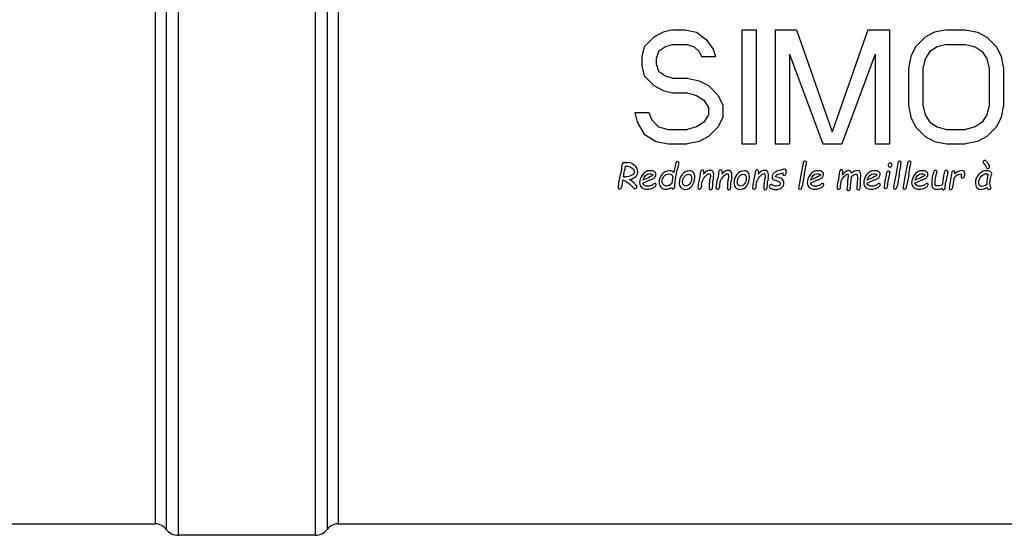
# Model space of a CAD drawing. Header units: millimetres. Extents: x 0 to 297, y 0 to 210.
# Tile 253 of 256: x 138 to 151, y 149 to 156. Entities that reach past the tile are written whole.
import ezdxf

# ---------------------------------------------------------------- set-up
doc = ezdxf.new("R2010")
doc.units = ezdxf.units.MM
doc.header["$LTSCALE"] = 16.335
doc.layers.add('08_SURFACES', color=7, linetype='CONTINUOUS')
doc.layers.add('AXES_REF', color=7, linetype='CONTINUOUS')

msp = doc.modelspace()

# ---------------------------------------------------------------- linework, layer by layer
at = {"layer": '08_SURFACES', "color": 7, "linetype": 'Continuous'}
for p, q in [((146.471, 155.552), (146.346, 155.488)), ((146.596, 155.584), (146.471, 155.552)), ((146.596, 155.584), (146.752, 155.584)), ((146.752, 155.584), (146.908, 155.552)), ((146.908, 155.552), (147.033, 155.456)), ((147.502, 155.584), (147.502, 154.084)), ((147.502, 155.584), (147.69, 155.584)), ((147.69, 155.584), (147.69, 154.084)), ((147.94, 155.584), (147.94, 154.084)), ((147.94, 155.584), (148.221, 155.584)), ((148.221, 155.584), (148.69, 154.244)), ((149.158, 155.584), (148.69, 154.244)), ((149.158, 155.584), (149.44, 155.584)), ((149.44, 155.584), (149.44, 154.084)), ((150.033, 155.552), (149.908, 155.488)), ((150.19, 155.584), (150.033, 155.552)), ((150.19, 155.584), (150.44, 155.584)), ((150.44, 155.584), (150.596, 155.552)), ((150.596, 155.552), (150.721, 155.488)), ((146.346, 155.488), (146.221, 155.361)), ((147.033, 155.456), (147.127, 155.329)), ((149.908, 155.488), (149.783, 155.361)), ((150.721, 155.488), (150.846, 155.361)), ((146.221, 155.361), (146.19, 155.233)), ((146.408, 155.297), (146.377, 155.201)), ((146.502, 155.361), (146.408, 155.297)), ((146.596, 155.392), (146.502, 155.361)), ((146.596, 155.392), (146.783, 155.392)), ((146.783, 155.392), (146.877, 155.361)), ((146.877, 155.361), (146.94, 155.297)), ((146.94, 155.297), (146.971, 155.233)), ((147.127, 155.329), (147.158, 155.233)), ((149.783, 155.361), (149.721, 155.233)), ((149.971, 155.297), (149.908, 155.201)), ((150.065, 155.361), (149.971, 155.297)), ((150.19, 155.392), (150.065, 155.361)), ((150.19, 155.392), (150.44, 155.392)), ((150.44, 155.392), (150.565, 155.361)), ((150.565, 155.361), (150.658, 155.297)), ((150.658, 155.297), (150.721, 155.201)), ((150.846, 155.361), (150.908, 155.233)), ((146.19, 155.233), (146.19, 155.105)), ((146.377, 155.201), (146.377, 155.137)), ((146.971, 155.233), (147.158, 155.233)), ((148.127, 155.265), (148.127, 154.084)), ((148.127, 155.265), (148.565, 154.084)), ((149.252, 155.265), (148.815, 154.084)), ((149.252, 155.265), (149.252, 154.084)), ((149.721, 155.233), (149.69, 155.073)), ((149.908, 155.201), (149.877, 155.073)), ((150.721, 155.201), (150.752, 155.073)), ((150.908, 155.233), (150.94, 155.073)), ((146.19, 155.105), (146.221, 154.978)), ((146.377, 155.137), (146.408, 155.041)), ((146.408, 155.041), (146.502, 154.978)), ((149.69, 155.073), (149.69, 154.595)), ((149.877, 155.073), (149.877, 154.595)), ((150.752, 155.073), (150.752, 154.595)), ((150.94, 155.073), (150.94, 154.595)), ((146.221, 154.978), (146.346, 154.85)), ((146.502, 154.978), (146.596, 154.946)), ((146.596, 154.946), (146.783, 154.946)), ((146.783, 154.946), (146.94, 154.914)), ((146.94, 154.914), (147.065, 154.85)), ((146.346, 154.85), (146.471, 154.786)), ((146.471, 154.786), (146.596, 154.754)), ((146.596, 154.754), (146.783, 154.754)), ((146.783, 154.754), (146.908, 154.722)), ((147.065, 154.85), (147.19, 154.722)), ((146.908, 154.722), (147.002, 154.658)), ((147.002, 154.658), (147.065, 154.563)), ((147.19, 154.722), (147.252, 154.595)), ((146.096, 154.499), (146.127, 154.371)), ((146.096, 154.499), (146.283, 154.499)), ((146.283, 154.499), (146.315, 154.403)), ((147.065, 154.563), (147.065, 154.467)), ((147.252, 154.595), (147.252, 154.435)), ((149.69, 154.595), (149.721, 154.435)), ((149.877, 154.595), (149.908, 154.467)), ((150.752, 154.595), (150.721, 154.467)), ((150.94, 154.595), (150.908, 154.435)), ((146.127, 154.371), (146.221, 154.212)), ((146.315, 154.403), (146.408, 154.307)), ((147.002, 154.371), (146.908, 154.307)), ((147.065, 154.467), (147.002, 154.371)), ((147.252, 154.435), (147.19, 154.307)), ((149.721, 154.435), (149.783, 154.307)), ((149.908, 154.467), (149.971, 154.371)), ((149.971, 154.371), (150.065, 154.307)), ((150.658, 154.371), (150.565, 154.307)), ((150.721, 154.467), (150.658, 154.371)), ((150.908, 154.435), (150.846, 154.307)), ((146.408, 154.307), (146.533, 154.275)), ((146.533, 154.275), (146.783, 154.275)), ((146.908, 154.307), (146.783, 154.275)), ((147.19, 154.307), (147.065, 154.18)), ((149.783, 154.307), (149.908, 154.18)), ((150.065, 154.307), (150.19, 154.275)), ((150.19, 154.275), (150.44, 154.275)), ((150.565, 154.307), (150.44, 154.275)), ((150.846, 154.307), (150.721, 154.18)), ((146.221, 154.212), (146.377, 154.116)), ((146.377, 154.116), (146.533, 154.084)), ((146.94, 154.116), (146.783, 154.084)), ((147.065, 154.18), (146.94, 154.116)), ((149.908, 154.18), (150.033, 154.116)), ((150.033, 154.116), (150.19, 154.084)), ((150.596, 154.116), (150.44, 154.084)), ((150.721, 154.18), (150.596, 154.116)), ((146.533, 154.084), (146.783, 154.084)), ((147.502, 154.084), (147.69, 154.084)), ((147.94, 154.084), (148.127, 154.084)), ((148.565, 154.084), (148.815, 154.084)), ((149.252, 154.084), (149.44, 154.084)), ((150.19, 154.084), (150.44, 154.084)), ((145.962, 153.842), (146.016, 153.838)), ((145.97, 153.794), (145.966, 153.751)), ((145.97, 153.794), (146.002, 153.791)), ((146.959, 153.718), (146.957, 153.7)), ((147.198, 153.718), (147.196, 153.7)), ((147.678, 153.718), (147.676, 153.7)), ((148.083, 153.736), (148.082, 153.72)), ((148.082, 153.72), (148.083, 153.704)), ((148.306, 153.833), (148.279, 153.674)), ((149.552, 153.833), (149.524, 153.674)), ((149.677, 153.833), (149.649, 153.674)), ((150.699, 153.803), (150.717, 153.77)), ((145.935, 153.613), (145.929, 153.558)), ((145.955, 153.696), (145.943, 153.651)), ((145.943, 153.651), (145.962, 153.651)), ((146.291, 153.607), (146.199, 153.566)), ((146.275, 153.64), (146.202, 153.607)), ((146.587, 153.602), (146.582, 153.563)), ((146.597, 153.654), (146.587, 153.602)), ((147.003, 153.714), (146.999, 153.688)), ((147.13, 153.644), (147.123, 153.601)), ((147.242, 153.714), (147.239, 153.688)), ((147.369, 153.644), (147.362, 153.601)), ((147.722, 153.714), (147.718, 153.688)), ((147.849, 153.644), (147.842, 153.601)), ((147.952, 153.602), (147.974, 153.597)), ((148.279, 153.674), (148.254, 153.546)), ((148.323, 153.674), (148.295, 153.528)), ((148.492, 153.607), (148.4, 153.566)), ((148.476, 153.64), (148.403, 153.607)), ((148.829, 153.638), (148.816, 153.623)), ((148.823, 153.696), (148.82, 153.672)), ((148.824, 153.702), (148.823, 153.696)), ((148.861, 153.667), (148.829, 153.638)), ((148.934, 153.612), (148.931, 153.552)), ((149.02, 153.638), (149.017, 153.569)), ((149.234, 153.607), (149.142, 153.566)), ((149.218, 153.64), (149.145, 153.607)), ((149.524, 153.674), (149.5, 153.546)), ((149.568, 153.674), (149.541, 153.528)), ((149.649, 153.674), (149.625, 153.546)), ((149.693, 153.674), (149.666, 153.528)), ((149.862, 153.607), (149.771, 153.566)), ((149.847, 153.64), (149.774, 153.607)), ((150.146, 153.632), (150.133, 153.543)), ((150.189, 153.629), (150.182, 153.581)), ((150.207, 153.714), (150.189, 153.629)), ((150.251, 153.663), (150.226, 153.507)), ((150.287, 153.629), (150.268, 153.507)), ((150.383, 153.664), (150.382, 153.652)), ((150.386, 153.692), (150.384, 153.673)), ((150.427, 153.679), (150.425, 153.664)), ((145.885, 153.567), (145.878, 153.51)), ((145.929, 153.558), (145.923, 153.514)), ((146.927, 153.542), (146.924, 153.506)), ((146.971, 153.542), (146.969, 153.514)), ((146.977, 153.573), (146.98, 153.585)), ((147.074, 153.553), (147.073, 153.504)), ((147.167, 153.542), (147.163, 153.506)), ((147.21, 153.542), (147.208, 153.514)), ((147.216, 153.573), (147.219, 153.585)), ((147.314, 153.553), (147.312, 153.504)), ((147.646, 153.542), (147.643, 153.506)), ((147.69, 153.542), (147.688, 153.514)), ((147.695, 153.573), (147.699, 153.585)), ((147.793, 153.553), (147.792, 153.504)), ((148.884, 153.508), (148.882, 153.489)), ((149.38, 153.584), (149.371, 153.515)), ((150.771, 153.509), (150.771, 153.505))]:
    msp.add_line(p, q, dxfattribs=at)
for centre, radius, start, end in [((149.351, 153.584), 0.418, 170.3866, 176.1227), ((150.443, 153.525), 0.221, 127.1125, 130.7685), ((149.706, 153.501), 0.693, 174.3651, 180.0764)]:
    msp.add_arc(centre, radius, start, end, dxfattribs=at)
for points in [[(146.66, 153.854), (146.648, 153.854), (146.64, 153.848), (146.636, 153.835)], [(146.677, 153.839), (146.677, 153.849), (146.671, 153.854), (146.66, 153.854)], [(148.316, 153.854), (148.311, 153.851), (148.308, 153.844), (148.306, 153.833)], [(148.332, 153.858), (148.326, 153.858), (148.32, 153.857), (148.316, 153.854)], [(148.351, 153.842), (148.351, 153.853), (148.344, 153.858), (148.332, 153.858)], [(149.561, 153.854), (149.556, 153.851), (149.554, 153.844), (149.552, 153.833)], [(149.577, 153.858), (149.571, 153.858), (149.566, 153.857), (149.561, 153.854)], [(149.596, 153.842), (149.596, 153.853), (149.59, 153.858), (149.577, 153.858)], [(149.686, 153.854), (149.682, 153.851), (149.679, 153.844), (149.677, 153.833)], [(149.702, 153.858), (149.696, 153.858), (149.691, 153.857), (149.686, 153.854)], [(149.722, 153.842), (149.722, 153.853), (149.715, 153.858), (149.702, 153.858)], [(150.678, 153.861), (150.673, 153.857), (150.67, 153.851), (150.67, 153.845)], [(150.694, 153.868), (150.688, 153.868), (150.683, 153.866), (150.678, 153.861)], [(150.731, 153.834), (150.715, 153.857), (150.702, 153.868), (150.694, 153.868)], [(145.923, 153.775), (145.921, 153.747), (145.916, 153.715), (145.906, 153.68)], [(145.927, 153.814), (145.926, 153.807), (145.924, 153.794), (145.923, 153.775)], [(145.94, 153.834), (145.933, 153.828), (145.929, 153.821), (145.927, 153.814)], [(145.962, 153.842), (145.953, 153.842), (145.946, 153.839), (145.94, 153.834)], [(145.955, 153.696), (145.958, 153.709), (145.961, 153.72), (145.963, 153.729)], [(145.963, 153.729), (145.964, 153.739), (145.966, 153.746), (145.966, 153.751)], [(146.002, 153.791), (146.025, 153.789), (146.045, 153.78), (146.064, 153.764)], [(146.097, 153.8), (146.07, 153.823), (146.043, 153.836), (146.016, 153.838)], [(146.029, 153.613), (146.101, 153.635), (146.137, 153.671), (146.137, 153.722)], [(146.064, 153.764), (146.083, 153.748), (146.092, 153.731), (146.092, 153.714)], [(146.137, 153.722), (146.137, 153.751), (146.124, 153.777), (146.097, 153.8)], [(146.294, 153.732), (146.254, 153.732), (146.222, 153.714), (146.197, 153.679)], [(146.354, 153.719), (146.34, 153.727), (146.32, 153.732), (146.294, 153.732)], [(146.375, 153.681), (146.375, 153.698), (146.368, 153.71), (146.354, 153.719)], [(146.552, 153.731), (146.512, 153.731), (146.479, 153.716), (146.454, 153.684)], [(146.609, 153.708), (146.595, 153.724), (146.576, 153.731), (146.552, 153.731)], [(146.636, 153.835), (146.632, 153.821), (146.623, 153.779), (146.609, 153.708)], [(146.646, 153.696), (146.667, 153.781), (146.677, 153.829), (146.677, 153.839)], [(146.816, 153.73), (146.776, 153.73), (146.744, 153.714), (146.719, 153.682)], [(146.867, 153.707), (146.855, 153.722), (146.838, 153.73), (146.816, 153.73)], [(146.968, 153.736), (146.963, 153.731), (146.96, 153.725), (146.959, 153.718)], [(146.985, 153.743), (146.978, 153.743), (146.972, 153.74), (146.968, 153.736)], [(147.003, 153.714), (147.005, 153.733), (146.999, 153.743), (146.985, 153.743)], [(147.085, 153.737), (147.058, 153.737), (147.029, 153.721), (146.999, 153.688)], [(147.133, 153.677), (147.133, 153.717), (147.117, 153.737), (147.085, 153.737)], [(147.207, 153.736), (147.202, 153.731), (147.199, 153.725), (147.198, 153.718)], [(147.225, 153.743), (147.217, 153.743), (147.212, 153.74), (147.207, 153.736)], [(147.242, 153.714), (147.244, 153.733), (147.238, 153.743), (147.225, 153.743)], [(147.324, 153.737), (147.297, 153.737), (147.269, 153.721), (147.239, 153.688)], [(147.372, 153.677), (147.372, 153.717), (147.356, 153.737), (147.324, 153.737)], [(147.534, 153.73), (147.495, 153.73), (147.463, 153.714), (147.437, 153.682)], [(147.585, 153.707), (147.574, 153.722), (147.557, 153.73), (147.534, 153.73)], [(147.686, 153.736), (147.681, 153.731), (147.679, 153.725), (147.678, 153.718)], [(147.704, 153.743), (147.697, 153.743), (147.691, 153.74), (147.686, 153.736)], [(147.722, 153.714), (147.724, 153.733), (147.718, 153.743), (147.704, 153.743)], [(147.803, 153.737), (147.776, 153.737), (147.748, 153.721), (147.718, 153.688)], [(147.851, 153.677), (147.851, 153.717), (147.835, 153.737), (147.803, 153.737)], [(148, 153.736), (147.972, 153.728), (147.952, 153.721), (147.939, 153.713)], [(148.044, 153.75), (148.036, 153.746), (148.021, 153.741), (148, 153.736)], [(148.064, 153.754), (148.057, 153.754), (148.05, 153.752), (148.044, 153.75)], [(148.083, 153.736), (148.083, 153.748), (148.077, 153.754), (148.064, 153.754)], [(148.329, 153.712), (148.344, 153.792), (148.351, 153.835), (148.351, 153.842)], [(148.495, 153.732), (148.455, 153.732), (148.423, 153.714), (148.398, 153.679)], [(148.555, 153.719), (148.541, 153.727), (148.521, 153.732), (148.495, 153.732)], [(148.576, 153.681), (148.576, 153.698), (148.569, 153.71), (148.555, 153.719)], [(148.789, 153.731), (148.784, 153.721), (148.779, 153.697), (148.776, 153.66)], [(148.81, 153.747), (148.802, 153.747), (148.795, 153.741), (148.789, 153.731)], [(148.824, 153.74), (148.82, 153.744), (148.815, 153.747), (148.81, 153.747)], [(148.83, 153.725), (148.83, 153.731), (148.828, 153.736), (148.824, 153.74)], [(148.824, 153.702), (148.828, 153.715), (148.83, 153.723), (148.83, 153.725)], [(148.902, 153.735), (148.892, 153.735), (148.878, 153.728), (148.861, 153.715)], [(148.945, 153.7), (148.94, 153.723), (148.925, 153.735), (148.902, 153.735)], [(149.018, 153.733), (148.989, 153.733), (148.965, 153.722), (148.945, 153.7)], [(149.063, 153.681), (149.063, 153.715), (149.048, 153.733), (149.018, 153.733)], [(149.237, 153.732), (149.197, 153.732), (149.165, 153.714), (149.14, 153.679)], [(149.297, 153.719), (149.283, 153.727), (149.263, 153.732), (149.237, 153.732)], [(149.318, 153.681), (149.318, 153.698), (149.311, 153.71), (149.297, 153.719)], [(149.429, 153.727), (149.414, 153.727), (149.406, 153.72), (149.403, 153.705)], [(149.431, 153.824), (149.425, 153.818), (149.422, 153.811), (149.422, 153.803)], [(149.422, 153.803), (149.422, 153.797), (149.424, 153.792), (149.428, 153.788)], [(149.428, 153.788), (149.432, 153.783), (149.438, 153.781), (149.444, 153.781)], [(149.448, 153.71), (149.448, 153.722), (149.441, 153.727), (149.429, 153.727)], [(149.453, 153.833), (149.444, 153.833), (149.438, 153.83), (149.431, 153.824)], [(149.444, 153.781), (149.452, 153.781), (149.459, 153.784), (149.466, 153.791)], [(149.469, 153.827), (149.465, 153.831), (149.459, 153.833), (149.453, 153.833)], [(149.466, 153.791), (149.472, 153.797), (149.475, 153.804), (149.475, 153.812)], [(149.475, 153.812), (149.475, 153.817), (149.473, 153.822), (149.469, 153.827)], [(149.574, 153.712), (149.589, 153.792), (149.596, 153.835), (149.596, 153.842)], [(149.7, 153.712), (149.714, 153.792), (149.722, 153.835), (149.722, 153.842)], [(149.866, 153.732), (149.826, 153.732), (149.794, 153.714), (149.769, 153.679)], [(149.925, 153.719), (149.912, 153.727), (149.892, 153.732), (149.866, 153.732)], [(149.946, 153.681), (149.946, 153.698), (149.939, 153.71), (149.925, 153.719)], [(150.029, 153.731), (150.024, 153.727), (150.019, 153.713), (150.012, 153.688)], [(150.045, 153.737), (150.039, 153.737), (150.033, 153.735), (150.029, 153.731)], [(150.06, 153.732), (150.056, 153.735), (150.051, 153.737), (150.045, 153.737)], [(150.056, 153.682), (150.062, 153.702), (150.065, 153.715), (150.065, 153.72)], [(150.065, 153.72), (150.065, 153.725), (150.063, 153.729), (150.06, 153.732)], [(150.17, 153.729), (150.165, 153.724), (150.16, 153.708), (150.155, 153.682)], [(150.188, 153.736), (150.181, 153.736), (150.175, 153.733), (150.17, 153.729)], [(150.203, 153.729), (150.2, 153.733), (150.195, 153.736), (150.188, 153.736)], [(150.207, 153.714), (150.208, 153.72), (150.207, 153.725), (150.203, 153.729)], [(150.265, 153.723), (150.261, 153.719), (150.256, 153.698), (150.251, 153.663)], [(150.282, 153.73), (150.274, 153.73), (150.269, 153.727), (150.265, 153.723)], [(150.3, 153.705), (150.3, 153.721), (150.294, 153.73), (150.282, 153.73)], [(150.4, 153.734), (150.369, 153.734), (150.339, 153.723), (150.31, 153.702)], [(150.429, 153.699), (150.429, 153.723), (150.419, 153.734), (150.4, 153.734)], [(150.718, 153.732), (150.681, 153.732), (150.646, 153.717), (150.615, 153.686)], [(150.67, 153.845), (150.67, 153.84), (150.672, 153.835), (150.676, 153.832)], [(150.676, 153.832), (150.686, 153.823), (150.694, 153.814), (150.699, 153.803)], [(150.717, 153.77), (150.72, 153.764), (150.725, 153.761), (150.731, 153.761)], [(150.762, 153.721), (150.747, 153.728), (150.732, 153.732), (150.718, 153.732)], [(150.756, 153.783), (150.756, 153.794), (150.748, 153.81), (150.731, 153.834)], [(150.731, 153.761), (150.737, 153.761), (150.743, 153.763), (150.748, 153.768)], [(150.748, 153.768), (150.753, 153.773), (150.756, 153.778), (150.756, 153.783)], [(150.786, 153.695), (150.786, 153.705), (150.778, 153.713), (150.762, 153.721)], [(145.906, 153.68), (145.897, 153.647), (145.89, 153.609), (145.885, 153.567)], [(145.935, 153.613), (145.984, 153.598), (146.034, 153.562), (146.083, 153.504)], [(146.06, 153.672), (146.038, 153.658), (146.006, 153.651), (145.962, 153.651)], [(146.095, 153.565), (146.076, 153.583), (146.054, 153.599), (146.029, 153.613)], [(146.092, 153.714), (146.092, 153.699), (146.081, 153.685), (146.06, 153.672)], [(146.197, 153.679), (146.172, 153.644), (146.16, 153.608), (146.16, 153.572)], [(146.202, 153.607), (146.222, 153.663), (146.251, 153.692), (146.288, 153.692)], [(146.338, 153.674), (146.327, 153.665), (146.306, 153.654), (146.275, 153.64)], [(146.288, 153.692), (146.31, 153.692), (146.327, 153.686), (146.338, 153.674)], [(146.291, 153.607), (146.308, 153.614), (146.321, 153.62), (146.332, 153.625)], [(146.332, 153.625), (146.342, 153.631), (146.352, 153.638), (146.361, 153.647)], [(146.361, 153.647), (146.37, 153.657), (146.375, 153.668), (146.375, 153.681)], [(146.454, 153.684), (146.428, 153.653), (146.416, 153.618), (146.416, 153.579)], [(146.456, 153.589), (146.456, 153.612), (146.463, 153.635), (146.477, 153.657)], [(146.472, 153.548), (146.462, 153.56), (146.456, 153.574), (146.456, 153.589)], [(146.477, 153.657), (146.491, 153.679), (146.514, 153.69), (146.546, 153.69)], [(146.546, 153.69), (146.572, 153.69), (146.589, 153.678), (146.597, 153.654)], [(146.622, 153.515), (146.622, 153.537), (146.624, 153.564), (146.628, 153.598)], [(146.628, 153.598), (146.633, 153.632), (146.639, 153.665), (146.646, 153.696)], [(146.719, 153.682), (146.693, 153.65), (146.68, 153.615), (146.68, 153.575)], [(146.724, 153.581), (146.724, 153.604), (146.732, 153.627), (146.747, 153.651)], [(146.747, 153.651), (146.761, 153.673), (146.781, 153.685), (146.804, 153.685)], [(146.804, 153.685), (146.83, 153.685), (146.842, 153.669), (146.842, 153.637)], [(146.842, 153.637), (146.842, 153.602), (146.835, 153.576), (146.82, 153.558)], [(146.849, 153.533), (146.873, 153.565), (146.885, 153.602), (146.885, 153.644)], [(146.885, 153.644), (146.885, 153.67), (146.879, 153.691), (146.867, 153.707)], [(146.941, 153.615), (146.933, 153.581), (146.929, 153.557), (146.927, 153.542)], [(146.957, 153.7), (146.955, 153.677), (146.95, 153.649), (146.941, 153.615)], [(146.98, 153.585), (146.984, 153.605), (146.997, 153.628), (147.017, 153.654)], [(147.017, 153.654), (147.037, 153.679), (147.058, 153.692), (147.077, 153.692)], [(147.08, 153.603), (147.076, 153.583), (147.075, 153.566), (147.074, 153.553)], [(147.077, 153.692), (147.086, 153.692), (147.09, 153.684), (147.09, 153.668)], [(147.088, 153.644), (147.086, 153.637), (147.083, 153.623), (147.08, 153.603)], [(147.09, 153.668), (147.09, 153.661), (147.089, 153.653), (147.088, 153.644)], [(147.12, 153.553), (147.12, 153.573), (147.121, 153.59), (147.123, 153.601)], [(147.13, 153.644), (147.132, 153.657), (147.133, 153.668), (147.133, 153.677)], [(147.18, 153.615), (147.172, 153.581), (147.168, 153.557), (147.167, 153.542)], [(147.196, 153.7), (147.194, 153.677), (147.189, 153.649), (147.18, 153.615)], [(147.219, 153.585), (147.224, 153.605), (147.236, 153.628), (147.256, 153.654)], [(147.256, 153.654), (147.277, 153.679), (147.297, 153.692), (147.316, 153.692)], [(147.319, 153.603), (147.316, 153.583), (147.314, 153.566), (147.314, 153.553)], [(147.316, 153.692), (147.325, 153.692), (147.329, 153.684), (147.329, 153.668)], [(147.327, 153.644), (147.325, 153.637), (147.322, 153.623), (147.319, 153.603)], [(147.329, 153.668), (147.329, 153.661), (147.328, 153.653), (147.327, 153.644)], [(147.359, 153.553), (147.359, 153.573), (147.36, 153.59), (147.362, 153.601)], [(147.369, 153.644), (147.371, 153.657), (147.372, 153.668), (147.372, 153.677)], [(147.437, 153.682), (147.412, 153.65), (147.399, 153.615), (147.399, 153.575)], [(147.443, 153.581), (147.443, 153.604), (147.45, 153.627), (147.465, 153.651)], [(147.465, 153.651), (147.48, 153.673), (147.499, 153.685), (147.522, 153.685)], [(147.522, 153.685), (147.548, 153.685), (147.561, 153.669), (147.561, 153.637)], [(147.561, 153.637), (147.561, 153.602), (147.553, 153.576), (147.538, 153.558)], [(147.567, 153.533), (147.591, 153.565), (147.603, 153.602), (147.603, 153.644)], [(147.603, 153.644), (147.603, 153.67), (147.597, 153.691), (147.585, 153.707)], [(147.66, 153.615), (147.652, 153.581), (147.647, 153.557), (147.646, 153.542)], [(147.676, 153.7), (147.674, 153.677), (147.668, 153.649), (147.66, 153.615)], [(147.699, 153.585), (147.703, 153.605), (147.715, 153.628), (147.736, 153.654)], [(147.736, 153.654), (147.756, 153.679), (147.776, 153.692), (147.796, 153.692)], [(147.798, 153.603), (147.795, 153.583), (147.794, 153.566), (147.793, 153.553)], [(147.796, 153.692), (147.804, 153.692), (147.809, 153.684), (147.809, 153.668)], [(147.807, 153.644), (147.804, 153.637), (147.802, 153.623), (147.798, 153.603)], [(147.809, 153.668), (147.809, 153.661), (147.808, 153.653), (147.807, 153.644)], [(147.838, 153.553), (147.838, 153.573), (147.84, 153.59), (147.842, 153.601)], [(147.849, 153.644), (147.85, 153.657), (147.851, 153.668), (147.851, 153.677)], [(147.91, 153.684), (147.903, 153.671), (147.899, 153.658), (147.899, 153.645)], [(147.899, 153.645), (147.899, 153.636), (147.902, 153.628), (147.908, 153.621)], [(147.908, 153.621), (147.914, 153.613), (147.928, 153.607), (147.952, 153.602)], [(147.939, 153.713), (147.927, 153.706), (147.917, 153.696), (147.91, 153.684)], [(147.943, 153.652), (147.945, 153.661), (147.951, 153.669), (147.961, 153.676)], [(147.956, 153.649), (147.951, 153.65), (147.947, 153.651), (147.943, 153.652)], [(148.031, 153.621), (148.016, 153.633), (147.99, 153.643), (147.956, 153.649)], [(147.961, 153.676), (147.972, 153.683), (147.99, 153.69), (148.017, 153.697)], [(147.974, 153.597), (147.998, 153.59), (148.01, 153.579), (148.01, 153.562)], [(148.017, 153.697), (148.026, 153.699), (148.033, 153.701), (148.039, 153.703)], [(148.055, 153.57), (148.055, 153.591), (148.047, 153.608), (148.031, 153.621)], [(148.039, 153.703), (148.039, 153.69), (148.04, 153.681), (148.042, 153.677)], [(148.042, 153.677), (148.044, 153.673), (148.049, 153.671), (148.057, 153.671)], [(148.057, 153.671), (148.063, 153.671), (148.068, 153.673), (148.074, 153.677)], [(148.074, 153.677), (148.08, 153.682), (148.083, 153.691), (148.083, 153.704)], [(148.323, 153.674), (148.324, 153.686), (148.326, 153.699), (148.329, 153.712)], [(148.398, 153.679), (148.373, 153.644), (148.361, 153.608), (148.361, 153.572)], [(148.403, 153.607), (148.423, 153.663), (148.452, 153.692), (148.489, 153.692)], [(148.539, 153.674), (148.528, 153.665), (148.507, 153.654), (148.476, 153.64)], [(148.489, 153.692), (148.511, 153.692), (148.528, 153.686), (148.539, 153.674)], [(148.492, 153.607), (148.509, 153.614), (148.522, 153.62), (148.533, 153.625)], [(148.533, 153.625), (148.543, 153.631), (148.553, 153.638), (148.562, 153.647)], [(148.562, 153.647), (148.571, 153.657), (148.576, 153.668), (148.576, 153.681)], [(148.773, 153.629), (148.772, 153.623), (148.769, 153.608), (148.763, 153.585)], [(148.776, 153.66), (148.775, 153.645), (148.774, 153.634), (148.773, 153.629)], [(148.807, 153.584), (148.812, 153.604), (148.815, 153.617), (148.816, 153.623)], [(148.861, 153.715), (148.843, 153.702), (148.83, 153.688), (148.82, 153.672)], [(148.861, 153.667), (148.873, 153.678), (148.884, 153.686), (148.896, 153.69)], [(148.897, 153.653), (148.894, 153.636), (148.892, 153.609), (148.889, 153.573)], [(148.896, 153.69), (148.898, 153.685), (148.899, 153.679), (148.899, 153.673)], [(148.899, 153.673), (148.899, 153.667), (148.898, 153.661), (148.897, 153.653)], [(148.939, 153.653), (148.946, 153.66), (148.957, 153.667), (148.973, 153.676)], [(148.973, 153.676), (148.989, 153.684), (148.999, 153.689), (149.004, 153.689)], [(149.004, 153.689), (149.009, 153.689), (149.014, 153.682), (149.016, 153.67)], [(149.016, 153.67), (149.019, 153.658), (149.021, 153.648), (149.02, 153.638)], [(149.061, 153.577), (149.062, 153.618), (149.063, 153.652), (149.063, 153.681)], [(149.14, 153.679), (149.115, 153.644), (149.103, 153.608), (149.103, 153.572)], [(149.145, 153.607), (149.165, 153.663), (149.194, 153.692), (149.231, 153.692)], [(149.281, 153.674), (149.27, 153.665), (149.249, 153.654), (149.218, 153.64)], [(149.231, 153.692), (149.253, 153.692), (149.27, 153.686), (149.281, 153.674)], [(149.234, 153.607), (149.251, 153.614), (149.264, 153.62), (149.275, 153.625)], [(149.275, 153.625), (149.285, 153.631), (149.295, 153.638), (149.304, 153.647)], [(149.304, 153.647), (149.313, 153.657), (149.318, 153.668), (149.318, 153.681)], [(149.392, 153.653), (149.386, 153.624), (149.382, 153.601), (149.38, 153.584)], [(149.403, 153.705), (149.401, 153.696), (149.398, 153.678), (149.392, 153.653)], [(149.423, 153.584), (149.425, 153.598), (149.43, 153.621), (149.436, 153.653)], [(149.436, 153.653), (149.444, 153.687), (149.448, 153.706), (149.448, 153.71)], [(149.568, 153.674), (149.57, 153.686), (149.572, 153.699), (149.574, 153.712)], [(149.693, 153.674), (149.695, 153.686), (149.697, 153.699), (149.7, 153.712)], [(149.769, 153.679), (149.744, 153.644), (149.732, 153.608), (149.732, 153.572)], [(149.774, 153.607), (149.794, 153.663), (149.823, 153.692), (149.859, 153.692)], [(149.91, 153.674), (149.899, 153.665), (149.878, 153.654), (149.847, 153.64)], [(149.859, 153.692), (149.882, 153.692), (149.899, 153.686), (149.91, 153.674)], [(149.862, 153.607), (149.879, 153.614), (149.893, 153.62), (149.903, 153.625)], [(149.903, 153.625), (149.914, 153.631), (149.924, 153.638), (149.933, 153.647)], [(149.933, 153.647), (149.942, 153.657), (149.946, 153.668), (149.946, 153.681)], [(149.999, 153.613), (149.997, 153.587), (149.996, 153.563), (149.996, 153.541)], [(150.012, 153.688), (150.005, 153.663), (150.001, 153.638), (149.999, 153.613)], [(150.039, 153.564), (150.039, 153.581), (150.041, 153.601), (150.044, 153.624)], [(150.044, 153.624), (150.047, 153.647), (150.051, 153.667), (150.056, 153.682)], [(150.155, 153.682), (150.15, 153.656), (150.147, 153.639), (150.146, 153.632)], [(150.287, 153.629), (150.293, 153.64), (150.301, 153.65), (150.31, 153.659)], [(150.299, 153.693), (150.299, 153.697), (150.3, 153.701), (150.3, 153.705)], [(150.31, 153.659), (150.33, 153.678), (150.355, 153.689), (150.386, 153.692)], [(150.382, 153.652), (150.382, 153.641), (150.387, 153.636), (150.398, 153.636)], [(150.384, 153.673), (150.383, 153.669), (150.383, 153.666), (150.383, 153.664)], [(150.398, 153.636), (150.406, 153.636), (150.412, 153.639), (150.417, 153.645)], [(150.417, 153.645), (150.421, 153.652), (150.424, 153.658), (150.425, 153.664)], [(150.427, 153.679), (150.428, 153.687), (150.429, 153.693), (150.429, 153.699)], [(150.615, 153.686), (150.584, 153.656), (150.569, 153.616), (150.569, 153.567)], [(150.613, 153.575), (150.613, 153.608), (150.624, 153.636), (150.645, 153.659)], [(150.645, 153.659), (150.667, 153.681), (150.69, 153.692), (150.715, 153.692)], [(150.715, 153.692), (150.72, 153.692), (150.728, 153.689), (150.737, 153.684)], [(150.737, 153.684), (150.727, 153.657), (150.72, 153.613), (150.718, 153.551)], [(150.759, 153.571), (150.759, 153.583), (150.762, 153.603), (150.767, 153.63)], [(150.767, 153.63), (150.772, 153.658), (150.777, 153.675), (150.78, 153.681)], [(150.78, 153.681), (150.784, 153.684), (150.786, 153.689), (150.786, 153.695)], [(145.878, 153.51), (145.878, 153.505), (145.879, 153.5), (145.883, 153.497)], [(145.883, 153.497), (145.887, 153.493), (145.891, 153.491), (145.897, 153.491)], [(145.897, 153.491), (145.904, 153.491), (145.91, 153.494), (145.915, 153.498)], [(145.915, 153.498), (145.92, 153.503), (145.922, 153.508), (145.923, 153.514)], [(146.083, 153.504), (146.087, 153.499), (146.092, 153.497), (146.098, 153.497)], [(146.124, 153.523), (146.124, 153.533), (146.115, 153.547), (146.095, 153.565)], [(146.098, 153.497), (146.105, 153.497), (146.111, 153.499), (146.116, 153.505)], [(146.116, 153.505), (146.122, 153.51), (146.124, 153.516), (146.124, 153.523)], [(146.16, 153.572), (146.16, 153.546), (146.169, 153.526), (146.187, 153.511)], [(146.187, 153.511), (146.205, 153.497), (146.229, 153.489), (146.261, 153.489)], [(146.268, 153.529), (146.235, 153.529), (146.212, 153.541), (146.199, 153.566)], [(146.261, 153.489), (146.287, 153.489), (146.312, 153.495), (146.338, 153.508)], [(146.309, 153.536), (146.293, 153.531), (146.279, 153.529), (146.268, 153.529)], [(146.342, 153.554), (146.336, 153.547), (146.325, 153.541), (146.309, 153.536)], [(146.338, 153.508), (146.364, 153.52), (146.377, 153.534), (146.377, 153.549)], [(146.36, 153.566), (146.354, 153.566), (146.348, 153.562), (146.342, 153.554)], [(146.372, 153.561), (146.369, 153.564), (146.365, 153.566), (146.36, 153.566)], [(146.377, 153.549), (146.377, 153.554), (146.375, 153.558), (146.372, 153.561)], [(146.416, 153.579), (146.416, 153.553), (146.424, 153.532), (146.44, 153.515)], [(146.44, 153.515), (146.457, 153.498), (146.479, 153.489), (146.508, 153.489)], [(146.514, 153.531), (146.497, 153.531), (146.483, 153.537), (146.472, 153.548)], [(146.508, 153.489), (146.532, 153.489), (146.557, 153.497), (146.58, 153.513)], [(146.582, 153.563), (146.56, 153.542), (146.537, 153.531), (146.514, 153.531)], [(146.58, 153.513), (146.583, 153.499), (146.588, 153.493), (146.597, 153.493)], [(146.597, 153.493), (146.604, 153.493), (146.61, 153.495), (146.615, 153.5)], [(146.615, 153.5), (146.62, 153.505), (146.622, 153.51), (146.622, 153.515)], [(146.68, 153.575), (146.68, 153.55), (146.687, 153.528), (146.702, 153.511)], [(146.702, 153.511), (146.717, 153.495), (146.736, 153.486), (146.76, 153.486)], [(146.736, 153.544), (146.728, 153.553), (146.724, 153.565), (146.724, 153.581)], [(146.768, 153.531), (146.755, 153.531), (146.744, 153.535), (146.736, 153.544)], [(146.76, 153.486), (146.796, 153.486), (146.825, 153.502), (146.849, 153.533)], [(146.82, 153.558), (146.804, 153.54), (146.787, 153.531), (146.768, 153.531)], [(146.924, 153.506), (146.924, 153.494), (146.93, 153.488), (146.943, 153.488)], [(146.943, 153.488), (146.95, 153.488), (146.956, 153.491), (146.96, 153.495)], [(146.96, 153.495), (146.965, 153.5), (146.968, 153.506), (146.969, 153.514)], [(146.971, 153.542), (146.972, 153.552), (146.974, 153.562), (146.977, 153.573)], [(147.073, 153.504), (147.072, 153.49), (147.078, 153.483), (147.091, 153.483)], [(147.091, 153.483), (147.102, 153.483), (147.109, 153.487), (147.114, 153.495)], [(147.114, 153.495), (147.118, 153.503), (147.12, 153.522), (147.12, 153.553)], [(147.163, 153.506), (147.163, 153.494), (147.17, 153.488), (147.182, 153.488)], [(147.182, 153.488), (147.189, 153.488), (147.195, 153.491), (147.2, 153.495)], [(147.2, 153.495), (147.205, 153.5), (147.207, 153.506), (147.208, 153.514)], [(147.21, 153.542), (147.211, 153.552), (147.213, 153.562), (147.216, 153.573)], [(147.312, 153.504), (147.311, 153.49), (147.317, 153.483), (147.331, 153.483)], [(147.331, 153.483), (147.341, 153.483), (147.349, 153.487), (147.353, 153.495)], [(147.353, 153.495), (147.357, 153.503), (147.359, 153.522), (147.359, 153.553)], [(147.399, 153.575), (147.399, 153.55), (147.406, 153.528), (147.421, 153.511)], [(147.421, 153.511), (147.435, 153.495), (147.455, 153.486), (147.479, 153.486)], [(147.455, 153.544), (147.447, 153.553), (147.443, 153.565), (147.443, 153.581)], [(147.486, 153.531), (147.474, 153.531), (147.463, 153.535), (147.455, 153.544)], [(147.479, 153.486), (147.514, 153.486), (147.544, 153.502), (147.567, 153.533)], [(147.538, 153.558), (147.523, 153.54), (147.506, 153.531), (147.486, 153.531)], [(147.643, 153.506), (147.643, 153.494), (147.649, 153.488), (147.662, 153.488)], [(147.662, 153.488), (147.668, 153.488), (147.674, 153.491), (147.679, 153.495)], [(147.679, 153.495), (147.684, 153.5), (147.687, 153.506), (147.688, 153.514)], [(147.69, 153.542), (147.69, 153.552), (147.692, 153.562), (147.695, 153.573)], [(147.792, 153.504), (147.791, 153.49), (147.797, 153.483), (147.81, 153.483)], [(147.81, 153.483), (147.821, 153.483), (147.828, 153.487), (147.832, 153.495)], [(147.832, 153.495), (147.836, 153.503), (147.838, 153.522), (147.838, 153.553)], [(147.87, 153.544), (147.864, 153.539), (147.862, 153.533), (147.862, 153.526)], [(147.862, 153.526), (147.862, 153.514), (147.87, 153.504), (147.887, 153.497)], [(147.888, 153.553), (147.882, 153.553), (147.876, 153.55), (147.87, 153.544)], [(147.887, 153.497), (147.904, 153.49), (147.923, 153.486), (147.945, 153.486)], [(147.905, 153.542), (147.898, 153.549), (147.893, 153.553), (147.888, 153.553)], [(147.925, 153.534), (147.915, 153.536), (147.908, 153.539), (147.905, 153.542)], [(147.952, 153.53), (147.945, 153.53), (147.936, 153.532), (147.925, 153.534)], [(147.945, 153.486), (147.978, 153.486), (148.005, 153.493), (148.025, 153.508)], [(148.01, 153.562), (148.01, 153.541), (147.991, 153.53), (147.952, 153.53)], [(148.025, 153.508), (148.045, 153.523), (148.055, 153.543), (148.055, 153.57)], [(148.254, 153.546), (148.25, 153.523), (148.248, 153.51), (148.248, 153.507)], [(148.248, 153.507), (148.248, 153.495), (148.254, 153.489), (148.266, 153.489)], [(148.266, 153.489), (148.272, 153.489), (148.276, 153.491), (148.28, 153.493)], [(148.28, 153.493), (148.284, 153.496), (148.287, 153.499), (148.289, 153.503)], [(148.289, 153.503), (148.29, 153.507), (148.293, 153.515), (148.295, 153.528)], [(148.361, 153.572), (148.361, 153.546), (148.37, 153.526), (148.388, 153.511)], [(148.388, 153.511), (148.406, 153.497), (148.431, 153.489), (148.463, 153.489)], [(148.469, 153.529), (148.436, 153.529), (148.413, 153.541), (148.4, 153.566)], [(148.463, 153.489), (148.488, 153.489), (148.513, 153.495), (148.539, 153.508)], [(148.51, 153.536), (148.494, 153.531), (148.481, 153.529), (148.469, 153.529)], [(148.543, 153.554), (148.537, 153.547), (148.526, 153.541), (148.51, 153.536)], [(148.539, 153.508), (148.565, 153.52), (148.578, 153.534), (148.578, 153.549)], [(148.561, 153.566), (148.555, 153.566), (148.549, 153.562), (148.543, 153.554)], [(148.573, 153.561), (148.57, 153.564), (148.566, 153.566), (148.561, 153.566)], [(148.578, 153.549), (148.578, 153.554), (148.577, 153.558), (148.573, 153.561)], [(148.763, 153.585), (148.756, 153.553), (148.752, 153.531), (148.752, 153.519)], [(148.752, 153.519), (148.752, 153.498), (148.758, 153.488), (148.771, 153.488)], [(148.771, 153.488), (148.777, 153.488), (148.783, 153.49), (148.788, 153.494)], [(148.788, 153.494), (148.793, 153.497), (148.795, 153.501), (148.796, 153.505)], [(148.796, 153.505), (148.797, 153.509), (148.798, 153.517), (148.798, 153.527)], [(148.798, 153.527), (148.798, 153.538), (148.801, 153.558), (148.807, 153.584)], [(148.882, 153.489), (148.882, 153.477), (148.888, 153.471), (148.901, 153.471)], [(148.889, 153.573), (148.888, 153.542), (148.886, 153.521), (148.884, 153.508)], [(148.901, 153.471), (148.907, 153.471), (148.913, 153.473), (148.917, 153.477)], [(148.917, 153.477), (148.922, 153.482), (148.925, 153.488), (148.927, 153.495)], [(148.927, 153.495), (148.928, 153.503), (148.929, 153.522), (148.931, 153.552)], [(149.014, 153.5), (149.014, 153.487), (149.02, 153.48), (149.032, 153.48)], [(149.032, 153.48), (149.038, 153.48), (149.043, 153.482), (149.047, 153.486)], [(149.047, 153.486), (149.052, 153.489), (149.055, 153.493), (149.057, 153.498)], [(149.057, 153.498), (149.057, 153.5), (149.059, 153.526), (149.061, 153.577)], [(149.103, 153.572), (149.103, 153.546), (149.112, 153.526), (149.13, 153.511)], [(149.13, 153.511), (149.148, 153.497), (149.172, 153.489), (149.204, 153.489)], [(149.211, 153.529), (149.178, 153.529), (149.155, 153.541), (149.142, 153.566)], [(149.204, 153.489), (149.23, 153.489), (149.255, 153.495), (149.281, 153.508)], [(149.252, 153.536), (149.236, 153.531), (149.222, 153.529), (149.211, 153.529)], [(149.285, 153.554), (149.279, 153.547), (149.268, 153.541), (149.252, 153.536)], [(149.281, 153.508), (149.307, 153.52), (149.32, 153.534), (149.32, 153.549)], [(149.303, 153.566), (149.297, 153.566), (149.291, 153.562), (149.285, 153.554)], [(149.315, 153.561), (149.312, 153.564), (149.308, 153.566), (149.303, 153.566)], [(149.32, 153.549), (149.32, 153.554), (149.318, 153.558), (149.315, 153.561)], [(149.371, 153.515), (149.371, 153.504), (149.377, 153.498), (149.39, 153.498)], [(149.39, 153.498), (149.403, 153.498), (149.412, 153.506), (149.415, 153.521)], [(149.415, 153.521), (149.417, 153.536), (149.42, 153.557), (149.423, 153.584)], [(149.5, 153.546), (149.495, 153.523), (149.493, 153.51), (149.493, 153.507)], [(149.493, 153.507), (149.493, 153.495), (149.499, 153.489), (149.512, 153.489)], [(149.512, 153.489), (149.517, 153.489), (149.522, 153.491), (149.526, 153.493)], [(149.526, 153.493), (149.529, 153.496), (149.532, 153.499), (149.534, 153.503)], [(149.534, 153.503), (149.536, 153.507), (149.538, 153.515), (149.541, 153.528)], [(149.625, 153.546), (149.621, 153.523), (149.618, 153.51), (149.618, 153.507)], [(149.618, 153.507), (149.618, 153.495), (149.625, 153.489), (149.637, 153.489)], [(149.637, 153.489), (149.642, 153.489), (149.647, 153.491), (149.651, 153.493)], [(149.651, 153.493), (149.655, 153.496), (149.658, 153.499), (149.659, 153.503)], [(149.659, 153.503), (149.661, 153.507), (149.664, 153.515), (149.666, 153.528)], [(149.732, 153.572), (149.732, 153.546), (149.741, 153.526), (149.759, 153.511)], [(149.759, 153.511), (149.776, 153.497), (149.801, 153.489), (149.833, 153.489)], [(149.84, 153.529), (149.807, 153.529), (149.784, 153.541), (149.771, 153.566)], [(149.833, 153.489), (149.858, 153.489), (149.884, 153.495), (149.91, 153.508)], [(149.881, 153.536), (149.865, 153.531), (149.851, 153.529), (149.84, 153.529)], [(149.913, 153.554), (149.908, 153.547), (149.897, 153.541), (149.881, 153.536)], [(149.91, 153.508), (149.936, 153.52), (149.949, 153.534), (149.949, 153.549)], [(149.932, 153.566), (149.926, 153.566), (149.92, 153.562), (149.913, 153.554)], [(149.944, 153.561), (149.941, 153.564), (149.937, 153.566), (149.932, 153.566)], [(149.949, 153.549), (149.949, 153.554), (149.947, 153.558), (149.944, 153.561)], [(149.996, 153.541), (149.996, 153.524), (150.001, 153.511), (150.013, 153.502)], [(150.013, 153.502), (150.024, 153.493), (150.04, 153.488), (150.061, 153.488)], [(150.04, 153.541), (150.04, 153.548), (150.039, 153.555), (150.039, 153.564)], [(150.067, 153.533), (150.058, 153.533), (150.049, 153.536), (150.04, 153.541)], [(150.061, 153.488), (150.085, 153.488), (150.107, 153.493), (150.127, 153.502)], [(150.133, 153.543), (150.109, 153.536), (150.087, 153.533), (150.067, 153.533)], [(150.127, 153.502), (150.128, 153.488), (150.134, 153.481), (150.146, 153.481)], [(150.146, 153.481), (150.151, 153.481), (150.156, 153.483), (150.161, 153.487)], [(150.161, 153.487), (150.165, 153.49), (150.168, 153.493), (150.17, 153.497)], [(150.17, 153.497), (150.171, 153.5), (150.172, 153.507), (150.173, 153.518)], [(150.173, 153.518), (150.174, 153.529), (150.177, 153.55), (150.182, 153.581)], [(150.226, 153.507), (150.224, 153.492), (150.229, 153.484), (150.242, 153.484)], [(150.242, 153.484), (150.257, 153.484), (150.265, 153.492), (150.268, 153.507)], [(150.569, 153.567), (150.569, 153.513), (150.596, 153.487), (150.652, 153.487)], [(150.655, 153.526), (150.627, 153.526), (150.613, 153.542), (150.613, 153.575)], [(150.652, 153.487), (150.666, 153.487), (150.689, 153.495), (150.721, 153.51)], [(150.718, 153.551), (150.698, 153.534), (150.677, 153.526), (150.655, 153.526)], [(150.721, 153.51), (150.723, 153.505), (150.728, 153.499), (150.734, 153.493)], [(150.734, 153.493), (150.74, 153.487), (150.744, 153.484), (150.747, 153.484)], [(150.747, 153.484), (150.76, 153.484), (150.768, 153.491), (150.771, 153.505)], [(150.771, 153.509), (150.763, 153.535), (150.759, 153.555), (150.759, 153.571)]]:
    msp.add_open_spline(points, degree=3, dxfattribs=at)
at = {"layer": 'AXES_REF', "color": 9, "linetype": 'Continuous'}
for p, q in [((140.101, 160.726), (140.101, 148.942)), ((141.901, 160.726), (141.901, 148.942)), ((139.801, 160.576), (139.801, 149.092)), ((139.945, 160.648), (139.945, 149.02)), ((142.057, 160.648), (142.057, 149.02)), ((142.201, 160.576), (142.201, 149.092))]:
    msp.add_line(p, q, dxfattribs=at)
at = {"layer": 'AXES_REF', "color": 7, "linetype": 'Continuous'}
for p, q in [((125.401, 149.092), (139.801, 149.092)), ((142.201, 149.092), (173.041, 149.092)), ((141.901, 148.942), (140.101, 148.942))]:
    msp.add_line(p, q, dxfattribs=at)
for centre, radius, start, end in [((139.801, 148.912), 0.18, 36.8699, 90), ((142.201, 148.912), 0.18, 90, 143.1301), ((140.101, 149.137), 0.195, 216.8699, 270), ((141.901, 149.137), 0.195, 270, 323.1301)]:
    msp.add_arc(centre, radius, start, end, dxfattribs=at)

doc.saveas('drawing.dxf')
